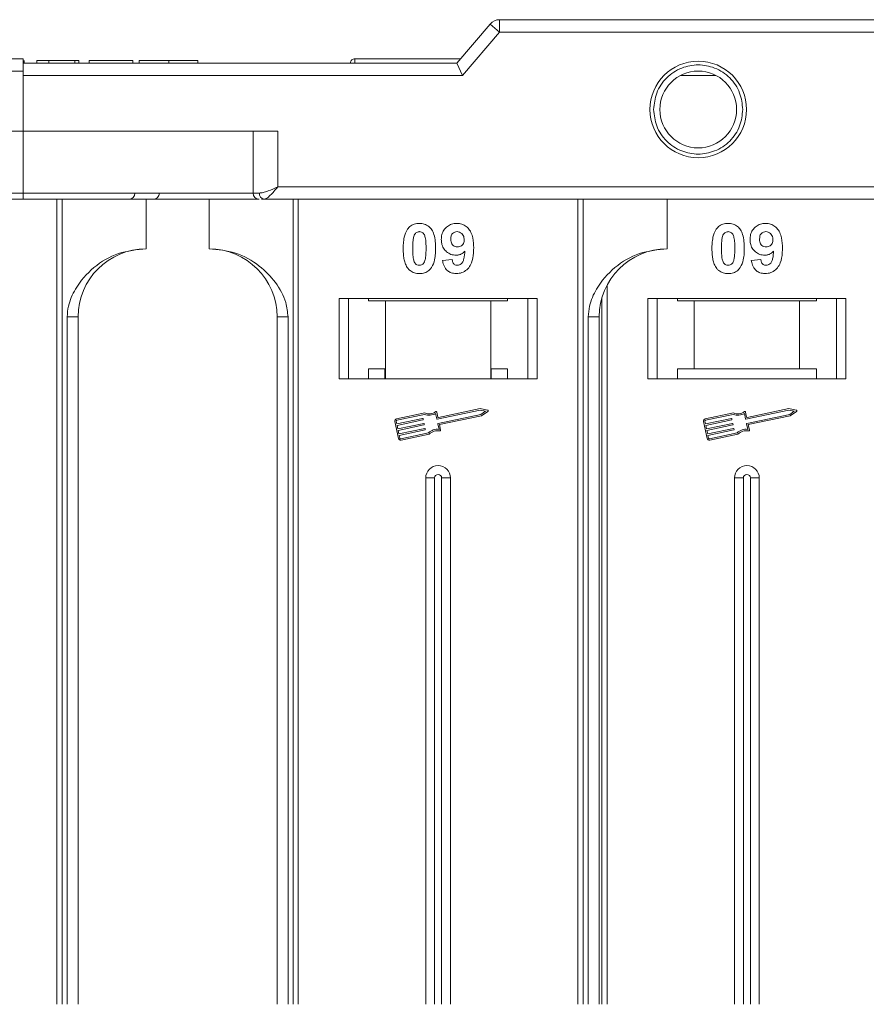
# Model space of a CAD drawing. Header units: millimetres. Extents: x -765 to 710, y 139 to 1172.
# Tile 22 of 76: x 9 to 77, y 445 to 525. Entities that reach past the tile are written whole.
import ezdxf

# ---------------------------------------------------------------- set-up
doc = ezdxf.new("R2010")
doc.units = ezdxf.units.MM

msp = doc.modelspace()

# ---------------------------------------------------------------- linework, layer by layer
at = {"color": 7, "linetype": 'Continuous', "lineweight": 15}
for p, q in [((47.249, 523.993), (47.249, 524.993)), ((99.79, 524.993), (47.249, 524.993)), ((46.49, 524.644), (43.79, 521.493)), ((44.249, 520.493), (47.249, 523.993)), ((47.249, 523.993), (46.49, 524.644)), ((47.249, 523.993), (99.79, 523.993)), ((8.86, 521.493), (8.86, 521.693)), ((9.886, 521.493), (9.886, 521.693)), ((9.886, 521.693), (10.847, 521.693)), ((10.847, 521.693), (10.847, 521.493)), ((10.847, 521.693), (12.963, 521.693)), ((12.963, 521.693), (12.963, 521.493)), ((12.963, 521.693), (13.283, 521.693)), ((13.283, 521.693), (13.283, 521.493)), ((14.116, 521.693), (17.642, 521.693)), ((14.116, 521.493), (14.116, 521.693)), ((17.642, 521.693), (17.642, 521.493)), ((18.155, 521.693), (18.155, 521.493)), ((20.534, 521.493), (20.534, 521.693)), ((22.898, 521.493), (22.898, 521.693)), ((35.569, 521.843), (35.569, 521.843)), ((8.79, 520.843), (-6.639, 520.843)), ((43.79, 521.493), (8.79, 521.493)), ((35.219, 521.493), (8.79, 521.493)), ((8.79, 520.493), (8.79, 520.843)), ((43.79, 521.493), (44.249, 520.493)), ((8.79, 515.993), (8.79, 520.493)), ((8.79, 520.493), (44.249, 520.493)), ((61.859, 520.493), (64.72, 520.493)), ((-8.639, 515.993), (8.79, 515.993)), ((29.353, 515.993), (8.79, 515.993)), ((8.79, 515.993), (8.79, 510.993)), ((27.353, 515.993), (27.353, 510.993)), ((29.353, 511.493), (29.353, 515.993)), ((99.79, 511.493), (29.353, 511.493)), ((8.79, 510.993), (-40.782, 510.993)), ((-40.782, 510.493), (8.79, 510.493)), ((8.79, 510.993), (8.79, 510.493)), ((27.353, 510.993), (8.79, 510.993)), ((11.507, 510.493), (11.507, 445.493)), ((11.926, 445.493), (11.926, 510.493)), ((18.719, 506.493), (18.719, 510.493)), ((23.79, 510.493), (23.79, 506.493)), ((23.79, 510.493), (27.848, 510.493)), ((27.353, 510.993), (27.862, 510.993)), ((28.023, 510.493), (28.235, 510.493)), ((28.235, 510.493), (99.79, 510.493)), ((30.582, 510.493), (30.582, 445.493)), ((31.001, 445.493), (31.001, 510.493)), ((53.578, 510.493), (53.578, 445.493)), ((53.997, 445.493), (53.997, 510.493)), ((60.79, 506.493), (60.79, 510.493)), ((42.649, 505.537), (43.418, 505.621)), ((67.578, 505.537), (68.347, 505.621)), ((55.931, 445.493), (55.931, 503.57)), ((50.29, 502.493), (34.29, 502.493)), ((34.29, 502.493), (34.29, 495.993)), ((35.04, 495.993), (35.04, 502.493)), ((36.676, 502.293), (36.676, 502.493)), ((47.903, 502.493), (47.903, 502.293)), ((49.54, 502.493), (49.54, 495.993)), ((50.29, 495.993), (50.29, 502.493)), ((55.512, 502.541), (55.512, 445.493)), ((75.219, 502.493), (59.219, 502.493)), ((59.219, 502.493), (59.219, 495.993)), ((59.969, 495.993), (59.969, 502.493)), ((61.605, 502.293), (61.605, 502.493)), ((72.833, 502.493), (72.833, 502.293)), ((74.469, 502.493), (74.469, 495.993)), ((75.219, 495.993), (75.219, 502.493)), ((36.676, 502.293), (38.04, 502.293)), ((38.04, 502.293), (38.04, 495.993)), ((46.54, 502.293), (38.04, 502.293)), ((46.54, 495.993), (46.54, 502.293)), ((46.54, 502.293), (47.903, 502.293)), ((61.605, 502.293), (62.969, 502.293)), ((62.969, 502.293), (62.969, 496.793)), ((71.469, 502.293), (62.969, 502.293)), ((71.469, 496.793), (71.469, 502.293)), ((71.469, 502.293), (72.833, 502.293)), ((12.334, 500.993), (12.334, 445.493)), ((13.219, 500.993), (12.334, 500.993)), ((13.219, 445.493), (13.219, 500.993)), ((29.29, 500.993), (30.175, 500.993)), ((29.29, 500.993), (29.29, 445.493)), ((30.175, 445.493), (30.175, 500.993)), ((54.404, 500.993), (54.404, 445.493)), ((55.29, 500.993), (54.404, 500.993)), ((55.29, 445.493), (55.29, 500.993)), ((37.993, 496.793), (36.676, 496.793)), ((36.676, 496.793), (36.676, 495.993)), ((37.993, 495.993), (37.993, 496.793)), ((47.903, 496.793), (46.586, 496.793)), ((46.586, 496.793), (46.586, 495.993)), ((47.903, 495.993), (47.903, 496.793)), ((62.969, 496.793), (61.605, 496.793)), ((61.605, 496.793), (61.605, 495.993)), ((71.469, 496.793), (62.969, 496.793)), ((72.833, 496.793), (71.469, 496.793)), ((72.833, 495.993), (72.833, 496.793)), ((34.29, 495.993), (50.29, 495.993)), ((59.219, 495.993), (75.219, 495.993)), ((41.207, 493.246), (38.929, 492.764)), ((41.196, 493.123), (38.953, 492.65)), ((42.182, 492.762), (42.088, 493.206)), ((42.273, 492.901), (42.185, 493.316)), ((45.678, 493.47), (42.217, 492.739)), ((42.29, 492.394), (45.751, 493.125)), ((45.677, 493.59), (42.307, 492.878)), ((42.4, 492.297), (45.799, 493.015)), ((46.278, 493.472), (45.677, 493.59)), ((46.12, 493.384), (45.678, 493.47)), ((45.751, 493.125), (46.12, 493.384)), ((45.799, 493.015), (46.301, 493.366)), ((66.137, 493.246), (63.858, 492.764)), ((66.125, 493.123), (63.883, 492.65)), ((67.111, 492.762), (67.018, 493.206)), ((67.202, 492.901), (67.114, 493.316)), ((70.608, 493.47), (67.146, 492.739)), ((67.219, 492.394), (70.68, 493.125)), ((70.607, 493.59), (67.237, 492.878)), ((67.329, 492.297), (70.728, 493.015)), ((71.208, 493.472), (70.607, 493.59)), ((71.05, 493.384), (70.608, 493.47)), ((70.68, 493.125), (71.05, 493.384)), ((70.728, 493.015), (71.23, 493.366)), ((38.793, 492.556), (39.084, 491.177)), ((38.908, 492.58), (38.956, 492.35)), ((38.956, 492.35), (41.039, 492.79)), ((41.063, 492.675), (38.981, 492.235)), ((38.981, 492.235), (39.041, 491.948)), ((39.041, 491.948), (41.124, 492.388)), ((41.148, 492.273), (39.066, 491.833)), ((41.074, 492.767), (41.086, 492.71)), ((41.159, 492.365), (41.171, 492.308)), ((42.361, 491.915), (42.267, 492.359)), ((42.494, 491.853), (42.4, 492.297)), ((63.722, 492.556), (64.014, 491.177)), ((63.837, 492.58), (63.886, 492.35)), ((63.886, 492.35), (65.969, 492.79)), ((65.993, 492.675), (63.91, 492.235)), ((63.91, 492.235), (63.971, 491.948)), ((63.971, 491.948), (66.053, 492.388)), ((66.078, 492.273), (63.995, 491.833)), ((66.003, 492.767), (66.015, 492.71)), ((66.088, 492.365), (66.1, 492.308)), ((67.29, 491.915), (67.196, 492.359)), ((67.423, 491.853), (67.329, 492.297)), ((39.066, 491.833), (39.126, 491.546)), ((39.126, 491.546), (41.209, 491.986)), ((41.233, 491.871), (39.151, 491.431)), ((39.151, 491.431), (39.199, 491.201)), ((39.269, 491.156), (41.512, 491.63)), ((39.293, 491.041), (41.572, 491.522)), ((41.244, 491.963), (41.256, 491.906)), ((63.995, 491.833), (64.056, 491.546)), ((64.056, 491.546), (66.138, 491.986)), ((66.163, 491.871), (64.08, 491.431)), ((64.08, 491.431), (64.129, 491.201)), ((64.198, 491.156), (66.441, 491.63)), ((64.223, 491.041), (66.501, 491.522)), ((66.173, 491.963), (66.185, 491.906)), ((41.29, 487.993), (41.29, 445.493)), ((41.29, 487.993), (42.005, 487.993)), ((42.005, 487.993), (42.005, 445.493)), ((42.574, 445.493), (42.574, 487.993)), ((43.29, 487.993), (42.574, 487.993)), ((43.29, 445.493), (43.29, 487.993)), ((66.219, 487.993), (66.219, 445.493)), ((66.219, 487.993), (66.934, 487.993)), ((66.934, 487.993), (66.934, 445.493)), ((67.504, 445.493), (67.504, 487.993)), ((68.219, 487.993), (67.504, 487.993)), ((68.219, 445.493), (68.219, 487.993))]:
    msp.add_line(p, q, dxfattribs=at)
for radius in [3.9, 3.1]:
    msp.add_circle((63.29, 517.743), radius, dxfattribs=at)
for centre, radius, start, end in [((47.249, 523.993), 1, 90, 139.39871), ((35.569, 521.493), 0.35, 89.99809, 179.99959), ((17.307, 510.993), 0.5, 270, 0), ((19.291, 510.993), 0.5, 270, 0), ((27.853, 510.993), 0.5, 180, 270), ((28.309, 510.937), 0.451, 172.91865, 260.4798), ((18.719, 500.993), 5.5, 90, 180), ((23.79, 500.993), 5.5, 0, 90), ((60.79, 500.993), 5.5, 90, 180), ((41.561, 494.044), 0.99, 248.37041, 302.16635), ((41.561, 494.044), 0.873, 246.11204, 307.44471), ((42.127, 493.304), 0.0587, 11.9297, 127.44471), ((42.301, 492.907), 0.0294, 191.9297, 281.9297), ((46.267, 493.415), 0.0587, 304.95116, 78.90824), ((66.49, 494.044), 0.99, 248.37041, 302.16635), ((66.49, 494.044), 0.873, 246.11204, 307.44471), ((67.057, 493.304), 0.0587, 11.9297, 127.44471), ((67.231, 492.907), 0.0294, 191.9297, 281.9297), ((71.196, 493.415), 0.0587, 304.95116, 78.90824), ((38.965, 492.592), 0.176, 101.9297, 191.9297), ((38.965, 492.592), 0.0587, 101.9297, 191.9297), ((41.045, 492.761), 0.0294, 11.9297, 101.9297), ((41.057, 492.704), 0.0294, 281.9297, 11.9297), ((41.13, 492.359), 0.0294, 11.9297, 101.9297), ((41.142, 492.302), 0.0294, 281.9297, 11.9297), ((42.211, 492.768), 0.0294, 191.9297, 281.9297), ((42.296, 492.365), 0.0294, 101.9297, 191.9297), ((63.895, 492.592), 0.176, 101.9297, 191.9297), ((63.895, 492.592), 0.0587, 101.9297, 191.9297), ((65.975, 492.761), 0.0294, 11.9297, 101.9297), ((65.987, 492.704), 0.0294, 281.9297, 11.9297), ((66.06, 492.359), 0.0294, 11.9297, 101.9297), ((66.072, 492.302), 0.0294, 281.9297, 11.9297), ((67.14, 492.768), 0.0294, 191.9297, 281.9297), ((67.225, 492.365), 0.0294, 101.9297, 191.9297), ((41.215, 491.957), 0.0294, 11.9297, 101.9297), ((41.227, 491.9), 0.0294, 281.9297, 11.9297), ((42.218, 490.935), 0.99, 81.69305, 135.48899), ((42.218, 490.935), 0.873, 76.41469, 137.74736), ((42.436, 491.841), 0.0587, 256.41469, 11.9297), ((66.145, 491.957), 0.0294, 11.9297, 101.9297), ((66.157, 491.9), 0.0294, 281.9297, 11.9297), ((67.147, 490.935), 0.99, 81.69305, 135.48899), ((67.147, 490.935), 0.873, 76.41469, 137.74736), ((67.366, 491.841), 0.0587, 256.41469, 11.9297), ((39.257, 491.213), 0.176, 191.9297, 281.9297), ((39.257, 491.213), 0.0587, 191.9297, 281.9297), ((64.186, 491.213), 0.176, 191.9297, 281.9297), ((64.186, 491.213), 0.0587, 191.9297, 281.9297), ((42.29, 487.993), 1, 0, 180), ((67.219, 487.993), 1, 0, 180), ((42.29, 487.993), 0.285, 0, 180), ((67.219, 487.993), 0.285, 0, 180)]:
    msp.add_arc(centre, radius, start, end, dxfattribs=at)
for points, knots in [([(8.79, 521.843), (7.468, 521.843), (4.785, 521.843), (0.763, 521.843), (-2.916, 521.843), (-6.186, 521.843), (-9.045, 521.843), (-11.739, 521.843), (-15.06, 521.843), (-17.886, 521.843), (-20.117, 521.843), (-21.608, 521.843), (-22.789, 521.843), (-23.569, 521.843), (-23.664, 521.843), (-23.71, 521.843)], [0, 0, 0, 0, 0.077646, 0.157699, 0.239994, 0.304338, 0.368672, 0.434385, 0.500088, 0.631328, 0.695673, 0.760006, 0.84231, 0.922361, 1, 1, 1, 1]), ([(8.79, 520.843), (8.79, 520.955), (8.79, 521.18), (8.79, 521.48), (8.79, 521.706), (8.79, 521.826), (8.79, 521.838), (8.79, 521.843)], [0, 0, 0, 0, 0.214694, 0.429388, 0.644082, 0.858775, 1, 1, 1, 1]), ([(20.534, 521.693), (20.4, 521.693), (19.997, 521.693), (19.336, 521.693), (18.715, 521.693), (18.29, 521.693), (18.164, 521.693), (18.157, 521.693), (18.155, 521.693)], [0, 0, 0, 0, 0.102171, 0.30922, 0.51365, 0.692275, 0.932413, 1, 1, 1, 1]), ([(22.898, 521.693), (22.895, 521.693), (22.885, 521.693), (22.743, 521.693), (22.351, 521.693), (21.777, 521.693), (21.138, 521.693), (20.716, 521.693), (20.534, 521.693)], [0, 0, 0, 0, 0.101888, 0.307343, 0.492963, 0.678647, 0.860791, 1, 1, 1, 1]), ([(35.569, 521.843), (35.569, 521.836), (35.57, 521.823), (35.569, 521.718), (35.569, 521.606), (35.562, 521.511), (35.561, 521.493)], [0, 0, 0, 0, 0.316913, 0.576202, 0.920428, 1, 1, 1, 1]), ([(44.09, 521.843), (43.886, 521.843), (42.402, 521.843), (39.539, 521.843), (36.879, 521.843), (35.569, 521.843)], [0, 0, 0, 0, 0.074565, 0.54425, 1, 1, 1, 1]), ([(59.69, 517.743), (59.738, 518.196), (59.813, 518.894), (60.261, 519.734), (60.726, 520.306), (61.299, 520.774), (62.138, 521.208), (63.29, 521.43), (64.441, 521.208), (65.28, 520.774), (65.853, 520.306), (66.318, 519.734), (66.767, 518.895), (66.841, 518.196), (66.89, 517.743)], [0, 0, 0, 0, 0.119721, 0.184837, 0.25, 0.315115, 0.380279, 0.5, 0.619721, 0.684837, 0.75, 0.815115, 0.880279, 1, 1, 1, 1]), ([(66.89, 517.743), (66.841, 517.29), (66.767, 516.591), (66.318, 515.752), (65.853, 515.18), (65.28, 514.712), (64.441, 514.278), (63.29, 514.056), (62.138, 514.278), (61.299, 514.712), (60.726, 515.18), (60.261, 515.752), (59.813, 516.591), (59.738, 517.29), (59.69, 517.743)], [0, 0, 0, 0, 0.119721, 0.184837, 0.25, 0.315115, 0.380279, 0.5, 0.619721, 0.684837, 0.75, 0.815115, 0.880279, 1, 1, 1, 1]), ([(29.353, 511.493), (29.083, 511.377), (28.665, 511.196), (28.166, 511.024), (27.957, 511.003), (27.862, 510.993)], [0, 0, 0, 0, 0.498413, 0.772937, 1, 1, 1, 1]), ([(29.353, 511.493), (29.246, 511.37), (29.035, 511.125), (28.725, 510.796), (28.446, 510.546), (28.302, 510.51), (28.235, 510.493)], [0, 0, 0, 0, 0.251519, 0.501784, 0.765632, 1, 1, 1, 1]), ([(8.79, 510.493), (10.131, 510.493), (12.856, 510.493), (16.938, 510.493), (20.678, 510.493), (23.986, 510.493), (26.236, 510.493), (27.4, 510.493), (27.673, 510.493)], [0, 0, 0, 0, 0.199904, 0.406008, 0.617917, 0.783559, 0.949228, 1, 1, 1, 1]), ([(39.469, 506.52), (39.471, 506.654), (39.476, 506.957), (39.548, 507.486), (39.689, 507.908), (39.848, 508.115), (39.865, 508.138)], [0, 0, 0, 0, 0.2367308, 0.5375555, 0.9496679, 1, 1, 1, 1]), ([(39.865, 508.138), (39.909, 508.188), (39.999, 508.29), (40.168, 508.406), (40.357, 508.489), (40.526, 508.527), (40.667, 508.542), (40.74, 508.543), (40.777, 508.544)], [0, 0, 0, 0, 0.193776, 0.3936, 0.587864, 0.788908, 0.894169, 1, 1, 1, 1]), ([(40.777, 508.544), (40.912, 508.534), (41.184, 508.514), (41.536, 508.315), (41.808, 508.022), (42.059, 507.421), (42.074, 506.898), (42.084, 506.512)], [0, 0, 0, 0, 0.147566, 0.296688, 0.431278, 0.580404, 1, 1, 1, 1]), ([(42.546, 507.24), (42.554, 507.374), (42.569, 507.644), (42.736, 508.024), (43.016, 508.32), (43.387, 508.514), (43.661, 508.534), (43.804, 508.544)], [0, 0, 0, 0, 0.197927, 0.397728, 0.597413, 0.790584, 1, 1, 1, 1]), ([(43.804, 508.544), (43.939, 508.534), (44.211, 508.512), (44.571, 508.31), (44.863, 508.005), (45.103, 507.47), (45.157, 506.961), (45.161, 506.606), (45.161, 506.547)], [0, 0, 0, 0, 0.148288, 0.297745, 0.443713, 0.607791, 0.934708, 1, 1, 1, 1]), ([(64.398, 506.52), (64.401, 506.654), (64.406, 506.957), (64.478, 507.486), (64.618, 507.908), (64.777, 508.115), (64.794, 508.138)], [0, 0, 0, 0, 0.236731, 0.537555, 0.949668, 1, 1, 1, 1]), ([(64.794, 508.138), (64.839, 508.188), (64.929, 508.29), (65.098, 508.406), (65.286, 508.489), (65.456, 508.527), (65.597, 508.542), (65.67, 508.543), (65.706, 508.544)], [0, 0, 0, 0, 0.193776, 0.3936, 0.587864, 0.788908, 0.894169, 1, 1, 1, 1]), ([(65.706, 508.544), (65.841, 508.534), (66.113, 508.514), (66.466, 508.315), (66.737, 508.022), (66.989, 507.421), (67.003, 506.898), (67.014, 506.512)], [0, 0, 0, 0, 0.147566, 0.296688, 0.431278, 0.580404, 1, 1, 1, 1]), ([(67.475, 507.24), (67.483, 507.374), (67.499, 507.644), (67.666, 508.024), (67.946, 508.32), (68.317, 508.514), (68.591, 508.534), (68.733, 508.544)], [0, 0, 0, 0, 0.197927, 0.397728, 0.597413, 0.790584, 1, 1, 1, 1]), ([(68.733, 508.544), (68.869, 508.534), (69.14, 508.512), (69.501, 508.31), (69.792, 508.005), (70.032, 507.47), (70.087, 506.961), (70.09, 506.606), (70.091, 506.547)], [0, 0, 0, 0, 0.148288, 0.297745, 0.443713, 0.607791, 0.934708, 1, 1, 1, 1]), ([(40.238, 506.52), (40.239, 506.587), (40.24, 506.72), (40.246, 506.901), (40.256, 507.062), (40.27, 507.204), (40.288, 507.346), (40.312, 507.438), (40.324, 507.485)], [0, 0, 0, 0, 0.2059417, 0.4119594, 0.558149, 0.7045024, 0.8518015, 1, 1, 1, 1]), ([(40.324, 507.485), (40.347, 507.554), (40.386, 507.666), (40.494, 507.792), (40.618, 507.858), (40.716, 507.875), (40.77, 507.877), (40.777, 507.878)], [0, 0, 0, 0, 0.334804, 0.542561, 0.750382, 0.970721, 1, 1, 1, 1]), ([(40.777, 507.878), (40.833, 507.872), (40.936, 507.862), (41.068, 507.786), (41.18, 507.638), (41.276, 507.363), (41.31, 506.971), (41.314, 506.671), (41.315, 506.52)], [0, 0, 0, 0, 0.104614, 0.188814, 0.273512, 0.444127, 0.719481, 1, 1, 1, 1]), ([(43.728, 505.98), (43.592, 505.992), (43.32, 506.017), (42.969, 506.234), (42.702, 506.539), (42.563, 506.894), (42.551, 507.135), (42.546, 507.24)], [0, 0, 0, 0, 0.210189, 0.421773, 0.623603, 0.837034, 1, 1, 1, 1]), ([(43.315, 507.279), (43.319, 507.366), (43.326, 507.504), (43.4, 507.683), (43.509, 507.79), (43.653, 507.864), (43.759, 507.873), (43.819, 507.878)], [0, 0, 0, 0, 0.29132, 0.465539, 0.641632, 0.798664, 1, 1, 1, 1]), ([(43.858, 506.647), (43.79, 506.653), (43.664, 506.664), (43.501, 506.757), (43.389, 506.889), (43.324, 507.069), (43.319, 507.201), (43.315, 507.279)], [0, 0, 0, 0, 0.213937, 0.398075, 0.583091, 0.751666, 1, 1, 1, 1]), ([(43.819, 507.878), (43.887, 507.87), (44.024, 507.856), (44.198, 507.739), (44.326, 507.581), (44.384, 507.398), (44.39, 507.278), (44.392, 507.222)], [0, 0, 0, 0, 0.207955, 0.420406, 0.62732, 0.827707, 1, 1, 1, 1]), ([(44.392, 507.222), (44.388, 507.143), (44.38, 507.01), (44.294, 506.841), (44.173, 506.731), (44.024, 506.658), (43.913, 506.65), (43.858, 506.647)], [0, 0, 0, 0, 0.2673945, 0.4472142, 0.6271221, 0.8130653, 1, 1, 1, 1]), ([(65.168, 506.52), (65.168, 506.587), (65.169, 506.72), (65.175, 506.901), (65.185, 507.062), (65.199, 507.204), (65.218, 507.346), (65.242, 507.438), (65.253, 507.485)], [0, 0, 0, 0, 0.205942, 0.411959, 0.558149, 0.704502, 0.851801, 1, 1, 1, 1]), ([(65.253, 507.485), (65.277, 507.554), (65.315, 507.666), (65.423, 507.792), (65.547, 507.858), (65.646, 507.875), (65.7, 507.877), (65.706, 507.878)], [0, 0, 0, 0, 0.334804, 0.542561, 0.750382, 0.970721, 1, 1, 1, 1]), ([(65.706, 507.878), (65.763, 507.872), (65.865, 507.862), (65.997, 507.786), (66.11, 507.638), (66.206, 507.363), (66.24, 506.971), (66.243, 506.671), (66.245, 506.52)], [0, 0, 0, 0, 0.104614, 0.188814, 0.273512, 0.444127, 0.719481, 1, 1, 1, 1]), ([(68.657, 505.98), (68.522, 505.992), (68.25, 506.017), (67.899, 506.234), (67.631, 506.539), (67.493, 506.894), (67.481, 507.135), (67.475, 507.24)], [0, 0, 0, 0, 0.210189, 0.421773, 0.623603, 0.837034, 1, 1, 1, 1]), ([(68.245, 507.279), (68.249, 507.366), (68.255, 507.504), (68.33, 507.683), (68.439, 507.79), (68.582, 507.864), (68.689, 507.873), (68.749, 507.878)], [0, 0, 0, 0, 0.29132, 0.465539, 0.641632, 0.798664, 1, 1, 1, 1]), ([(68.787, 506.647), (68.719, 506.653), (68.594, 506.664), (68.43, 506.757), (68.319, 506.889), (68.254, 507.069), (68.248, 507.201), (68.245, 507.279)], [0, 0, 0, 0, 0.213937, 0.398075, 0.583091, 0.751666, 1, 1, 1, 1]), ([(68.749, 507.878), (68.816, 507.87), (68.953, 507.856), (69.128, 507.739), (69.256, 507.581), (69.313, 507.398), (69.319, 507.278), (69.322, 507.222)], [0, 0, 0, 0, 0.207955, 0.420406, 0.62732, 0.827707, 1, 1, 1, 1]), ([(69.322, 507.222), (69.317, 507.143), (69.309, 507.01), (69.223, 506.841), (69.103, 506.731), (68.953, 506.658), (68.843, 506.65), (68.787, 506.647)], [0, 0, 0, 0, 0.2673945, 0.4472142, 0.6271221, 0.8130653, 1, 1, 1, 1]), ([(18.719, 506.493), (17.959, 506.417), (16.439, 506.264), (14.417, 505.074), (13.085, 503.523), (12.425, 502.079), (12.358, 501.287), (12.334, 500.993)], [0, 0, 0, 0, 0.249096, 0.498243, 0.745205, 0.90541, 1, 1, 1, 1]), ([(30.175, 500.993), (30.131, 501.384), (30.02, 502.382), (29.197, 503.836), (27.827, 505.249), (25.961, 506.286), (24.511, 506.424), (23.79, 506.493)], [0, 0, 0, 0, 0.125713, 0.321276, 0.524466, 0.763484, 1, 1, 1, 1]), ([(39.862, 504.904), (39.822, 504.958), (39.743, 505.068), (39.635, 505.305), (39.544, 505.612), (39.495, 505.949), (39.472, 506.253), (39.47, 506.431), (39.469, 506.52)], [0, 0, 0, 0, 0.118441, 0.239346, 0.459593, 0.684925, 0.84224, 1, 1, 1, 1]), ([(40.777, 505.16), (40.708, 505.168), (40.598, 505.181), (40.47, 505.269), (40.366, 505.422), (40.273, 505.696), (40.244, 506.086), (40.24, 506.375), (40.238, 506.52)], [0, 0, 0, 0, 0.12537, 0.20229, 0.279179, 0.464758, 0.730582, 1, 1, 1, 1]), ([(41.315, 506.52), (41.315, 506.453), (41.314, 506.32), (41.308, 506.139), (41.298, 505.978), (41.284, 505.835), (41.265, 505.692), (41.241, 505.599), (41.229, 505.552)], [0, 0, 0, 0, 0.20527, 0.410616, 0.55715, 0.703844, 0.851471, 1, 1, 1, 1]), ([(42.084, 506.512), (42.082, 506.379), (42.077, 506.075), (42.006, 505.557), (41.868, 505.137), (41.711, 504.929), (41.689, 504.899)], [0, 0, 0, 0, 0.237281, 0.538591, 0.932677, 1, 1, 1, 1]), ([(45.161, 506.547), (45.158, 506.413), (45.15, 506.012), (45.059, 505.456), (44.781, 504.948), (44.434, 504.645), (44.064, 504.507), (43.831, 504.497), (43.746, 504.493)], [0, 0, 0, 0, 0.142337, 0.429127, 0.589943, 0.751205, 0.909895, 1, 1, 1, 1]), ([(60.79, 506.493), (60.03, 506.417), (58.509, 506.264), (56.488, 505.074), (55.156, 503.523), (54.495, 502.079), (54.429, 501.287), (54.404, 500.993)], [0, 0, 0, 0, 0.249096, 0.498243, 0.745205, 0.90541, 1, 1, 1, 1]), ([(64.791, 504.904), (64.752, 504.958), (64.672, 505.068), (64.564, 505.305), (64.474, 505.612), (64.424, 505.949), (64.402, 506.253), (64.4, 506.431), (64.398, 506.52)], [0, 0, 0, 0, 0.1184406, 0.2393457, 0.4595932, 0.6849248, 0.8422399, 1, 1, 1, 1]), ([(65.706, 505.16), (65.638, 505.168), (65.528, 505.181), (65.4, 505.269), (65.295, 505.422), (65.203, 505.696), (65.174, 506.086), (65.17, 506.375), (65.168, 506.52)], [0, 0, 0, 0, 0.12537, 0.20229, 0.279179, 0.464758, 0.730582, 1, 1, 1, 1]), ([(66.245, 506.52), (66.244, 506.453), (66.243, 506.32), (66.237, 506.139), (66.227, 505.978), (66.213, 505.835), (66.195, 505.692), (66.171, 505.599), (66.159, 505.552)], [0, 0, 0, 0, 0.20527, 0.410616, 0.55715, 0.703844, 0.851471, 1, 1, 1, 1]), ([(67.014, 506.512), (67.012, 506.379), (67.006, 506.075), (66.936, 505.557), (66.797, 505.137), (66.641, 504.929), (66.618, 504.899)], [0, 0, 0, 0, 0.237281, 0.538591, 0.932677, 1, 1, 1, 1]), ([(70.091, 506.547), (70.088, 506.413), (70.079, 506.012), (69.989, 505.456), (69.71, 504.948), (69.364, 504.645), (68.994, 504.507), (68.76, 504.497), (68.676, 504.493)], [0, 0, 0, 0, 0.142337, 0.429127, 0.589943, 0.751205, 0.909895, 1, 1, 1, 1]), ([(43.418, 505.621), (43.431, 505.541), (43.452, 505.418), (43.542, 505.274), (43.646, 505.197), (43.753, 505.164), (43.82, 505.161), (43.845, 505.16)], [0, 0, 0, 0, 0.3447142, 0.5290593, 0.7142089, 0.8921959, 1, 1, 1, 1]), ([(44.451, 506.315), (44.404, 506.266), (44.311, 506.167), (44.164, 506.079), (44.037, 506.027), (43.938, 505.999), (43.834, 505.984), (43.763, 505.981), (43.728, 505.98)], [0, 0, 0, 0, 0.243491, 0.496266, 0.61821, 0.741704, 0.870158, 1, 1, 1, 1]), ([(43.845, 505.16), (43.899, 505.165), (44.007, 505.176), (44.159, 505.275), (44.3, 505.445), (44.409, 505.807), (44.434, 506.108), (44.451, 506.315)], [0, 0, 0, 0, 0.112015, 0.224355, 0.367768, 0.565827, 1, 1, 1, 1]), ([(68.347, 505.621), (68.361, 505.541), (68.381, 505.418), (68.471, 505.274), (68.576, 505.197), (68.683, 505.164), (68.749, 505.161), (68.774, 505.16)], [0, 0, 0, 0, 0.3447142, 0.5290593, 0.7142089, 0.8921959, 1, 1, 1, 1]), ([(69.38, 506.315), (69.334, 506.266), (69.24, 506.167), (69.093, 506.079), (68.967, 506.027), (68.867, 505.999), (68.764, 505.984), (68.693, 505.981), (68.657, 505.98)], [0, 0, 0, 0, 0.243491, 0.496266, 0.61821, 0.741704, 0.870158, 1, 1, 1, 1]), ([(68.774, 505.16), (68.828, 505.165), (68.937, 505.176), (69.088, 505.275), (69.229, 505.445), (69.339, 505.807), (69.363, 506.108), (69.38, 506.315)], [0, 0, 0, 0, 0.112015, 0.224355, 0.367768, 0.565827, 1, 1, 1, 1]), ([(40.777, 504.493), (40.71, 504.495), (40.575, 504.5), (40.377, 504.543), (40.187, 504.621), (40.042, 504.72), (39.935, 504.818), (39.886, 504.875), (39.862, 504.904)], [0, 0, 0, 0, 0.192635, 0.388697, 0.582015, 0.783044, 0.890959, 1, 1, 1, 1]), ([(41.229, 505.552), (41.206, 505.483), (41.168, 505.372), (41.061, 505.246), (40.939, 505.18), (40.84, 505.162), (40.785, 505.16), (40.777, 505.16)], [0, 0, 0, 0, 0.333678, 0.540413, 0.747264, 0.961209, 1, 1, 1, 1]), ([(41.689, 504.899), (41.644, 504.849), (41.554, 504.747), (41.385, 504.631), (41.196, 504.548), (41.027, 504.51), (40.886, 504.495), (40.813, 504.494), (40.777, 504.493)], [0, 0, 0, 0, 0.193769, 0.393564, 0.587886, 0.789131, 0.894283, 1, 1, 1, 1]), ([(43.746, 504.493), (43.61, 504.504), (43.365, 504.524), (43.051, 504.706), (42.808, 504.986), (42.694, 505.284), (42.658, 505.483), (42.649, 505.537)], [0, 0, 0, 0, 0.2427882, 0.4388655, 0.6348012, 0.9009361, 1, 1, 1, 1]), ([(65.706, 504.493), (65.639, 504.495), (65.505, 504.5), (65.307, 504.543), (65.116, 504.621), (64.971, 504.72), (64.864, 504.818), (64.816, 504.875), (64.791, 504.904)], [0, 0, 0, 0, 0.192635, 0.388697, 0.582015, 0.783044, 0.890959, 1, 1, 1, 1]), ([(66.159, 505.552), (66.135, 505.483), (66.098, 505.372), (65.99, 505.246), (65.868, 505.18), (65.769, 505.162), (65.715, 505.16), (65.706, 505.16)], [0, 0, 0, 0, 0.333678, 0.540413, 0.747264, 0.961209, 1, 1, 1, 1]), ([(66.618, 504.899), (66.574, 504.849), (66.484, 504.747), (66.315, 504.631), (66.126, 504.548), (65.957, 504.51), (65.815, 504.495), (65.743, 504.494), (65.706, 504.493)], [0, 0, 0, 0, 0.193769, 0.393564, 0.587886, 0.789131, 0.894283, 1, 1, 1, 1]), ([(68.676, 504.493), (68.54, 504.504), (68.294, 504.524), (67.981, 504.706), (67.738, 504.986), (67.624, 505.284), (67.588, 505.483), (67.578, 505.537)], [0, 0, 0, 0, 0.2427882, 0.4388655, 0.6348012, 0.9009361, 1, 1, 1, 1])]:
    msp.add_open_spline(points, degree=3, knots=knots, dxfattribs=at)

doc.saveas('drawing.dxf')
